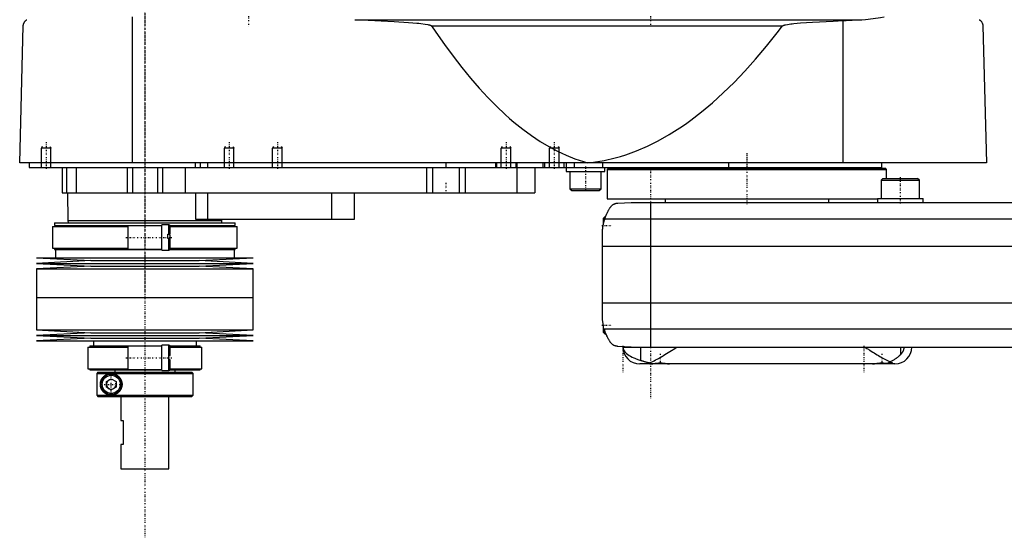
# Model space of a CAD drawing. Extents: x -602 to 139, y -139 to 487.
# Tile 1 of 4: x -602 to -193, y -139 to 76. Entities that reach past the tile are written whole.
import ezdxf

# ---------------------------------------------------------------- set-up
doc = ezdxf.new("R2010")
doc.units = 0
doc.linetypes.add('CENTER', pattern=[1.5, 0.45, -0.5, 0.05, -0.5])
for name, color, linetype in [('AM_0', 7, 'CONTINUOUS'), ('AM_10', 7, 'CONTINUOUS'), ('AM_7', 7, 'CENTER')]:
    doc.layers.add(name, color=color, linetype=linetype)

msp = doc.modelspace()

# ---------------------------------------------------------------- linework, layer by layer
at = {"layer": 'AM_0', "color": 7, "linetype": 'CONTINUOUS'}
for p, q in [((-555.15, 16.5), (-555.15, 77.05)), ((-462.76, 75.85), (-252.3, 75.85)), ((-260, 16.5), (-260, 75.49)), ((-602, 16.5), (-600.5, 73.35)), ((-431.04, 73.35), (-285.14, 73.35)), ((-202, 73.35), (-200.5, 16.5)), ((-200.5, 16.5), (-602, 16.5)), ((-598, 16.5), (-598, 14.5)), ((-529.15, 16.5), (-529.15, 14.5)), ((-527, 16.5), (-527, 14.5)), ((-524, 16.5), (-524, 14.5)), ((-425, 16.5), (-425, 14.5)), ((-404.35, 16.5), (-404.35, 14.5)), ((-404, 16.5), (-404, 14.5)), ((-396, 16.5), (-396, 14.5)), ((-395.5, 16.5), (-395.5, 14.5)), ((-384.75, 16.5), (-384.75, 14.5)), ((-384, 16.5), (-384, 14.5)), ((-376, 16.5), (-376, 14.5)), ((-375, 16.5), (-375, 12.9)), ((-371.73, 16.5), (-371.73, 14.5)), ((-360.01, 16.5), (-360.01, 14.5)), ((-307.66, 16.5), (-307.66, 14.5)), ((-244, 14.5), (-244, 16.5)), ((-598, 14.5), (-244, 14.5)), ((-584.3, 14.5), (-584.3, 4)), ((-582.5, 14.5), (-582.5, 4)), ((-578.5, 14.5), (-578.5, 4)), ((-557.3, 14.5), (-557.3, 4)), ((-555.19, 14.5), (-555.19, 4)), ((-544.81, 14.5), (-544.81, 4)), ((-542.7, 14.5), (-542.7, 4)), ((-533.21, 14.5), (-533.21, 4)), ((-433, 14.5), (-433, 4)), ((-430.52, 14.5), (-430.52, 4)), ((-419.48, 14.5), (-419.48, 4)), ((-417, 14.5), (-417, 4)), ((-395.51, 14.5), (-395.51, 4)), ((-388, 14.5), (-388, 4)), ((-375, 12.9), (-359, 12.9)), ((-373.5, 12.9), (-373.5, 5.7)), ((-360.5, 5.7), (-360.5, 12.9)), ((-359, 12.9), (-359, 14.5)), ((-357.5, 14.2), (-358, 13.7)), ((-358, 13.7), (-358, 1.5)), ((-358, 13.7), (-242, 13.7)), ((-357.5, 14.2), (-242.5, 14.2)), ((-334.25, 14.5), (-334.25, 14.2)), ((-265.75, 14.2), (-265.75, 14.5)), ((-242, 13.7), (-242.5, 14.2)), ((-242, 10), (-242, 13.7)), ((-243.48, 10), (-244.28, 9.2)), ((-244.28, 9.2), (-244.28, 1.6)), ((-244.28, 9.2), (-228.28, 9.2)), ((-243.48, 10), (-229.08, 10)), ((-228.28, 9.2), (-229.08, 10)), ((-228.28, 1.6), (-228.28, 9.2)), ((-373.5, 5.7), (-372.7, 4.9)), ((-373.5, 5.7), (-360.5, 5.7)), ((-372.7, 4.9), (-361.3, 4.9)), ((-361.3, 4.9), (-360.5, 5.7)), ((-584.3, 4), (-388, 4)), ((-582.17, 4), (-582, -7.5)), ((-529, 4), (-529, -7)), ((-524, 4), (-524, -7)), ((-472.56, 4), (-472.56, -7)), ((-463, -7), (-463, 4)), ((-358, 1.5), (-245.78, 1.5)), ((-353.58, -0.25), (-348, 0)), ((-348, 0), (58, 0)), ((-334, 1.5), (-334, 0)), ((-266, 0), (-266, 1.5)), ((-245.78, 1.6), (-245.78, 0)), ((-245.78, 1.6), (-226.78, 1.6)), ((-226.78, 0), (-226.78, 1.6)), ((-340, 0), (-340, -60)), ((-582, -7.5), (-581.9, -8.5)), ((-582, -7.5), (-518, -7.5)), ((-529, -7), (-463, -7)), ((-518.1, -8.5), (-518, -7.5)), ((-518, -7.5), (-517.99, -7)), ((-359, -6), (-359.5, -6.5)), ((-359.5, -8.59), (-359.5, -6.5)), ((-359.01, -6.81), (69.01, -6.81)), ((-358.72, -6), (-359, -6)), ((-359, -6.79), (-359, -6)), ((-588.33, -10), (-588.33, -19)), ((-588.33, -10), (-557, -10)), ((-587.52, -8.5), (-587.52, -9.5)), ((-587.52, -8.5), (-512.48, -8.5)), ((-587.52, -9.5), (-543, -9.5)), ((-587.17, -9.5), (-587.17, -10)), ((-543, -9.65), (-557, -9.65)), ((-557, -19.35), (-557, -9.65)), ((-540, -9.25), (-543, -9.25)), ((-543, -19.75), (-543, -9.25)), ((-540, -13.1), (-540, -9.25)), ((-539.56, -9.5), (-512.48, -9.5)), ((-539.5, -13.1), (-539.5, -9.75)), ((-539.5, -10), (-511.68, -10)), ((-512.83, -10), (-512.83, -9.5)), ((-512.48, -9.5), (-512.48, -8.5)), ((-511.68, -19), (-511.68, -10)), ((-540.5, -13.1), (-539.5, -13.1)), ((-540.5, -14.9), (-540.5, -13.1)), ((-540.5, -13.16), (-540, -13.16)), ((-539.5, -14.9), (-540.5, -14.9)), ((-540, -19.75), (-540, -14.9)), ((-539.5, -19.25), (-539.5, -14.9)), ((-360, -46.97), (-360, -13.03)), ((-588.33, -19), (-557, -19)), ((-587.52, -19), (-587.52, -19.5)), ((-587.52, -19.5), (-543, -19.5)), ((-587.17, -19.5), (-587.17, -23)), ((-557, -19.35), (-543, -19.35)), ((-543, -19.75), (-540, -19.75)), ((-539.56, -19.5), (-512.48, -19.5)), ((-539.5, -19), (-511.68, -19)), ((-512.83, -23), (-512.83, -19.5)), ((-512.48, -19.5), (-512.48, -19)), ((-360, -18.16), (70, -18.16)), ((-595, -23), (-572.5, -24.15)), ((-595, -23), (-505, -23)), ((-572.5, -24.15), (-595, -25.3)), ((-572.5, -24.15), (-527.5, -24.15)), ((-527.5, -24.15), (-505, -23)), ((-505, -25.3), (-527.5, -24.15)), ((-595, -25.3), (-572.5, -26.45)), ((-595, -25.3), (-505, -25.3)), ((-572.5, -26.45), (-595, -27.6)), ((-595, -27.6), (-595, -39.5)), ((-595, -27.6), (-505, -27.6)), ((-572.5, -26.45), (-527.5, -26.45)), ((-527.5, -26.45), (-505, -25.3)), ((-505, -27.6), (-527.5, -26.45)), ((-505, -39.5), (-505, -27.6)), ((-595, -39.5), (-505, -39.5)), ((-595, -39.5), (-595, -52.9)), ((-595, -39.5), (-505, -39.5)), ((-505, -52.9), (-505, -39.5)), ((-360, -41.62), (70, -41.62)), ((-595, -52.9), (-572.5, -54.05)), ((-595, -52.9), (-505, -52.9)), ((-527.5, -54.05), (-505, -52.9)), ((-359.5, -54), (-359.5, -51.41)), ((-359.24, -52.43), (69.24, -52.43)), ((-572.5, -54.05), (-595, -55.2)), ((-595, -55.2), (-572.5, -56.35)), ((-595, -55.2), (-505, -55.2)), ((-572.5, -56.35), (-595, -57.5)), ((-572.5, -54.05), (-527.5, -54.05)), ((-572.5, -56.35), (-527.5, -56.35)), ((-505, -55.2), (-527.5, -54.05)), ((-527.5, -56.35), (-505, -55.2)), ((-505, -57.5), (-527.5, -56.35)), ((-359.5, -54), (-359, -54.5)), ((-359, -54.5), (-359, -53.21)), ((-359, -54.5), (-358.53, -54.5)), ((-595, -57.5), (-505, -57.5)), ((-573.7, -60), (-573.7, -69)), ((-573.7, -60), (-557, -60)), ((-572.9, -59.5), (-572.9, -60)), ((-572.9, -59.5), (-543, -59.5)), ((-571.4, -57.5), (-571.4, -59.5)), ((-543, -59.6), (-557, -59.6)), ((-557, -69.3), (-557, -59.6)), ((-540, -59.2), (-543, -59.2)), ((-543, -69.7), (-543, -59.2)), ((-540, -69.7), (-540, -59.2)), ((-539.54, -59.5), (-527.1, -59.5)), ((-539.5, -63.55), (-539.5, -59.7)), ((-539.5, -60), (-526.3, -60)), ((-528.6, -59.5), (-528.6, -57.5)), ((-527.1, -60), (-527.1, -59.5)), ((-526.3, -69), (-526.3, -60)), ((-348, -60), (-353.58, -59.75)), ((-351.5, -60), (58, -60)), ((-343.98, -65.57), (-343.98, -60)), ((-236.02, -63.01), (-236.02, -60)), ((-540, -63.55), (-539.5, -63.55)), ((-539.5, -65.35), (-540, -65.35)), ((-539.5, -69.2), (-539.5, -65.35)), ((-573.7, -69), (-557, -69)), ((-572.9, -69), (-572.9, -69.5)), ((-572.9, -69.5), (-542.99, -69.5)), ((-562.5, -69.5), (-562.5, -70.5)), ((-557, -69.3), (-543, -69.3)), ((-539.6, -69.5), (-527.1, -69.5)), ((-539.5, -69), (-526.3, -69)), ((-537.5, -70.5), (-537.5, -69.5)), ((-527.1, -69.5), (-527.1, -69)), ((-247.6, -67), (-344.5, -67)), ((-339.66, -66.94), (-339.6, -67)), ((-332.4, -67), (-332.39, -66.99)), ((-247.61, -66.99), (-247.6, -67)), ((-238.5, -67), (-247.6, -67)), ((-241.02, -66.6), (-240, -66.6)), ((-240.4, -67), (-240, -66.6)), ((-240, -66.6), (-240, -66.38)), ((-569.49, -70.5), (-569.99, -71)), ((-569.99, -71), (-530, -71)), ((-569.99, -71), (-569.99, -80)), ((-569.49, -70.5), (-530.5, -70.5)), ((-566, -74.35), (-564, -73.19)), ((-564, -73.19), (-562, -74.35)), ((-543, -69.7), (-540, -69.7)), ((-530, -71), (-530.5, -70.5)), ((-530, -80), (-530, -71)), ((-566, -76.65), (-566, -74.35)), ((-564, -77.81), (-566, -76.65)), ((-562, -76.65), (-564, -77.81)), ((-562, -74.35), (-562, -76.65)), ((-569.99, -80), (-530, -80)), ((-569.99, -80), (-569.49, -80.5)), ((-569.49, -80.5), (-530.5, -80.5)), ((-560, -80.5), (-560, -90.5)), ((-540, -110.5), (-540, -80.5)), ((-530.5, -80.5), (-530, -80)), ((-560, -90.5), (-559, -90.5)), ((-559, -90.5), (-559, -100.5)), ((-560, -100.5), (-560, -110.5)), ((-559, -100.5), (-560, -100.5)), ((-560, -110.5), (-540, -110.5))]:
    msp.add_line(p, q, dxfattribs=at)
for points in [[(-600.5, 73.35, 0), (-600.5, 73.35, 0), (-600.5, 73.36, 0), (-600.5, 73.37, 0), (-600.5, 73.38, 0), (-600.5, 73.38, 0), (-600.5, 73.39, 0), (-600.5, 73.4, 0), (-600.5, 73.43, 0), (-600.49, 73.48, 0), (-600.49, 73.51, 0), (-600.49, 73.53, 0), (-600.48, 73.58, 0), (-600.48, 73.63, 0), (-600.47, 73.68, 0), (-600.46, 73.73, 0), (-600.46, 73.78, 0), (-600.45, 73.8, 0), (-600.45, 73.82, 0), (-600.44, 73.86, 0), (-600.43, 73.9, 0), (-600.42, 73.94, 0), (-600.41, 73.98, 0), (-600.4, 74.02, 0), (-600.4, 74.04, 0), (-600.39, 74.05, 0), (-600.38, 74.09, 0), (-600.37, 74.12, 0), (-600.37, 74.14, 0), (-600.36, 74.16, 0), (-600.35, 74.19, 0), (-600.34, 74.22, 0), (-600.33, 74.24, 0), (-600.33, 74.26, 0), (-600.32, 74.29, 0), (-600.3, 74.32, 0), (-600.26, 74.43, 0), (-600.18, 74.59, 0), (-600.1, 74.75, 0), (-600.02, 74.88, 0), (-599.94, 75, 0), (-599.9, 75.06, 0), (-599.86, 75.11, 0), (-599.77, 75.22, 0), (-599.67, 75.32, 0), (-599.58, 75.41, 0), (-599.48, 75.51, 0), (-599.38, 75.59, 0), (-599.33, 75.63, 0), (-599.27, 75.67, 0), (-599.17, 75.75, 0), (-599.06, 75.82, 0), (-599, 75.85, 0)], [(-462.76, 75.85, 0), (-457.28, 75.66, 0), (-446.52, 75.14, 0), (-440.47, 74.74, 0), (-438.78, 74.6, 0), (-437.11, 74.45, 0), (-436.23, 74.36, 0), (-435.34, 74.26, 0), (-433.54, 74.02, 0), (-432.52, 73.85, 0), (-432.24, 73.79, 0), (-431.96, 73.73, 0), (-431.83, 73.69, 0), (-431.69, 73.65, 0), (-431.54, 73.61, 0), (-431.49, 73.59, 0), (-431.44, 73.57, 0), (-431.42, 73.57, 0), (-431.4, 73.56, 0), (-431.35, 73.54, 0), (-431.3, 73.52, 0), (-431.26, 73.5, 0), (-431.22, 73.48, 0), (-431.17, 73.45, 0), (-431.15, 73.44, 0), (-431.13, 73.43, 0), (-431.11, 73.41, 0), (-431.1, 73.41, 0), (-431.1, 73.4, 0), (-431.09, 73.4, 0), (-431.09, 73.4, 0), (-431.09, 73.39, 0), (-431.08, 73.39, 0), (-431.07, 73.38, 0), (-431.07, 73.38, 0), (-431.06, 73.37, 0), (-431.06, 73.37, 0), (-431.06, 73.37, 0), (-431.05, 73.36, 0), (-431.05, 73.35, 0), (-431.04, 73.35, 0)], [(-285.14, 73.35, 0), (-285.14, 73.35, 0), (-285.13, 73.36, 0), (-285.13, 73.36, 0), (-285.13, 73.36, 0), (-285.12, 73.37, 0), (-285.12, 73.37, 0), (-285.12, 73.37, 0), (-285.11, 73.38, 0), (-285.11, 73.38, 0), (-285.1, 73.39, 0), (-285.1, 73.39, 0), (-285.09, 73.39, 0), (-285.09, 73.39, 0), (-285.08, 73.4, 0), (-285.07, 73.41, 0), (-285.05, 73.42, 0), (-285.03, 73.43, 0), (-285, 73.45, 0), (-284.96, 73.47, 0), (-284.93, 73.48, 0), (-284.9, 73.5, 0), (-284.86, 73.51, 0), (-284.84, 73.52, 0), (-284.83, 73.52, 0), (-284.79, 73.54, 0), (-284.76, 73.55, 0), (-284.63, 73.59, 0), (-284.52, 73.62, 0), (-284.41, 73.65, 0), (-284.18, 73.71, 0), (-283.95, 73.76, 0), (-283.13, 73.91, 0), (-281.81, 74.09, 0), (-281.15, 74.17, 0), (-280.47, 74.24, 0), (-279.1, 74.38, 0), (-277.71, 74.5, 0), (-272.73, 74.85, 0), (-264.12, 75.31, 0), (-260, 75.49, 0)], [(-260, 75.49, 0), (-258.77, 75.5, 0), (-256.22, 75.59, 0), (-253.62, 75.75, 0), (-252.3, 75.85, 0)], [(-252.3, 75.85, 0), (-250.72, 75.99, 0), (-247.58, 76.34, 0), (-244.47, 76.79, 0), (-242.93, 77.05, 0)], [(-203.5, 75.85, 0), (-203.44, 75.82, 0), (-203.33, 75.75, 0), (-203.23, 75.67, 0), (-203.18, 75.63, 0), (-203.12, 75.59, 0), (-203.02, 75.51, 0), (-202.93, 75.42, 0), (-202.83, 75.32, 0), (-202.74, 75.22, 0), (-202.65, 75.12, 0), (-202.61, 75.06, 0), (-202.57, 75.01, 0), (-202.48, 74.89, 0), (-202.4, 74.76, 0), (-202.32, 74.61, 0), (-202.25, 74.44, 0), (-202.2, 74.34, 0), (-202.19, 74.31, 0), (-202.18, 74.27, 0), (-202.17, 74.26, 0), (-202.17, 74.24, 0), (-202.16, 74.21, 0), (-202.14, 74.17, 0), (-202.14, 74.16, 0), (-202.13, 74.14, 0), (-202.12, 74.11, 0), (-202.11, 74.07, 0), (-202.11, 74.05, 0), (-202.1, 74.03, 0), (-202.09, 74, 0), (-202.08, 73.96, 0), (-202.07, 73.92, 0), (-202.06, 73.88, 0), (-202.06, 73.84, 0), (-202.05, 73.81, 0), (-202.05, 73.79, 0), (-202.04, 73.74, 0), (-202.03, 73.7, 0), (-202.02, 73.65, 0), (-202.02, 73.59, 0), (-202.01, 73.54, 0), (-202.01, 73.52, 0), (-202.01, 73.51, 0), (-202.01, 73.5, 0), (-202.01, 73.49, 0), (-202.01, 73.49, 0), (-202.01, 73.48, 0), (-202.01, 73.47, 0), (-202.01, 73.47, 0), (-202.01, 73.46, 0), (-202, 73.45, 0), (-202, 73.44, 0), (-202, 73.43, 0), (-202, 73.43, 0), (-202, 73.42, 0), (-202, 73.41, 0), (-202, 73.4, 0), (-202, 73.39, 0), (-202, 73.38, 0), (-202, 73.38, 0), (-202, 73.37, 0), (-202, 73.36, 0), (-202, 73.35, 0), (-202, 73.35, 0)], [(-431.04, 73.35, 0), (-429.24, 70.69, 0), (-425.62, 65.55, 0), (-422.01, 60.66, 0), (-420.21, 58.31, 0), (-418.4, 56.02, 0), (-414.79, 51.62, 0), (-411.17, 47.47, 0), (-407.56, 43.57, 0), (-403.95, 39.92, 0), (-400.33, 36.51, 0), (-398.53, 34.9, 0), (-396.72, 33.35, 0), (-393.11, 30.44, 0), (-389.49, 27.78, 0), (-385.88, 25.36, 0), (-382.26, 23.19, 0), (-378.65, 21.27, 0), (-376.84, 20.41, 0), (-375.04, 19.6, 0), (-371.42, 18.17, 0), (-367.81, 17, 0), (-366, 16.5, 0)], [(-366, 16.5, 0), (-363.75, 16.74, 0), (-359.26, 17.45, 0), (-354.77, 18.47, 0), (-352.52, 19.09, 0), (-350.27, 19.79, 0), (-345.78, 21.42, 0), (-341.29, 23.35, 0), (-336.8, 25.59, 0), (-332.3, 28.14, 0), (-327.81, 30.99, 0), (-325.56, 32.53, 0), (-323.32, 34.15, 0), (-318.83, 37.61, 0), (-314.33, 41.38, 0), (-309.84, 45.46, 0), (-305.35, 49.84, 0), (-300.86, 54.53, 0), (-298.61, 56.99, 0), (-296.37, 59.53, 0), (-291.88, 64.83, 0), (-287.39, 70.43, 0), (-285.14, 73.35, 0)], [(-359.01, -6.81, 0), (-358.95, -6.65, 0), (-358.84, -6.32, 0), (-358.72, -5.99, 0), (-358.66, -5.83, 0), (-358.59, -5.66, 0), (-358.46, -5.34, 0), (-358.33, -5.03, 0), (-358.19, -4.72, 0), (-358.05, -4.42, 0), (-357.91, -4.12, 0), (-357.83, -3.97, 0), (-357.76, -3.83, 0), (-357.61, -3.55, 0), (-357.46, -3.27, 0), (-357.3, -3, 0), (-357.15, -2.74, 0), (-357, -2.49, 0), (-356.92, -2.37, 0), (-356.85, -2.25, 0), (-356.7, -2.02, 0), (-356.55, -1.8, 0), (-356.48, -1.69, 0)], [(-356.48, -1.69, 0), (-356.4, -1.61, 0), (-356.26, -1.45, 0), (-356.11, -1.31, 0), (-356.03, -1.24, 0), (-355.95, -1.17, 0), (-355.8, -1.05, 0), (-355.64, -0.94, 0), (-355.49, -0.84, 0), (-355.33, -0.75, 0), (-355.18, -0.67, 0), (-355.1, -0.63, 0), (-355.02, -0.59, 0), (-354.87, -0.53, 0), (-354.72, -0.48, 0), (-354.57, -0.42, 0), (-354.47, -0.4, 0), (-354.44, -0.39, 0), (-354.42, -0.38, 0), (-354.4, -0.38, 0), (-354.39, -0.37, 0), (-354.36, -0.37, 0), (-354.33, -0.36, 0), (-354.3, -0.35, 0), (-354.28, -0.35, 0), (-354.25, -0.34, 0), (-354.23, -0.34, 0), (-354.22, -0.33, 0), (-354.19, -0.33, 0), (-354.16, -0.32, 0), (-354.14, -0.32, 0), (-354.13, -0.32, 0), (-354.1, -0.31, 0), (-354.07, -0.31, 0), (-354.05, -0.3, 0), (-354.04, -0.3, 0), (-354.01, -0.3, 0), (-353.98, -0.29, 0), (-353.95, -0.29, 0), (-353.92, -0.28, 0), (-353.88, -0.28, 0), (-353.87, -0.28, 0), (-353.85, -0.28, 0), (-353.82, -0.27, 0), (-353.79, -0.27, 0), (-353.76, -0.27, 0), (-353.73, -0.26, 0), (-353.69, -0.26, 0), (-353.68, -0.26, 0), (-353.66, -0.26, 0), (-353.63, -0.26, 0), (-353.6, -0.25, 0), (-353.58, -0.25, 0)], [(-360, -13.03, 0), (-360, -12.86, 0), (-359.99, -12.52, 0), (-359.98, -12.18, 0), (-359.97, -12.01, 0), (-359.96, -11.84, 0), (-359.94, -11.5, 0), (-359.91, -11.15, 0), (-359.88, -10.81, 0), (-359.83, -10.46, 0), (-359.79, -10.12, 0), (-359.76, -9.94, 0), (-359.73, -9.77, 0), (-359.67, -9.42, 0), (-359.6, -9.07, 0), (-359.53, -8.72, 0), (-359.45, -8.37, 0), (-359.36, -8.03, 0), (-359.32, -7.85, 0), (-359.27, -7.68, 0), (-359.17, -7.33, 0), (-359.06, -6.99, 0), (-359.01, -6.81, 0)], [(-358.72, -6, 0), (-358.7, -5.95, 0), (-358.66, -5.85, 0), (-358.63, -5.75, 0), (-358.61, -5.71, 0), (-358.59, -5.66, 0), (-358.56, -5.58, 0), (-358.53, -5.49, 0), (-358.49, -5.42, 0), (-358.47, -5.35, 0), (-358.44, -5.29, 0), (-358.43, -5.26, 0), (-358.42, -5.23, 0), (-358.39, -5.18, 0), (-358.37, -5.13, 0), (-358.36, -5.09, 0), (-358.34, -5.06, 0), (-358.33, -5.04, 0), (-358.33, -5.03, 0), (-358.32, -5.02, 0), (-358.32, -5.01, 0), (-358.32, -5, 0), (-358.32, -5, 0)], [(-358.72, -6, 0), (-358.7, -5.95, 0), (-358.66, -5.85, 0), (-358.63, -5.75, 0), (-358.61, -5.71, 0), (-358.59, -5.66, 0), (-358.56, -5.58, 0), (-358.53, -5.49, 0), (-358.49, -5.42, 0), (-358.47, -5.35, 0), (-358.44, -5.29, 0), (-358.43, -5.26, 0), (-358.42, -5.23, 0), (-358.39, -5.18, 0), (-358.37, -5.13, 0), (-358.36, -5.09, 0), (-358.34, -5.06, 0), (-358.33, -5.04, 0), (-358.33, -5.03, 0), (-358.32, -5.02, 0), (-358.32, -5.01, 0), (-358.32, -5, 0), (-358.32, -5, 0)], [(-360, -13.03, 0), (-360, -12.94, 0), (-360, -12.76, 0), (-359.99, -12.57, 0), (-359.99, -12.47, 0), (-359.99, -12.36, 0), (-359.98, -12.14, 0), (-359.97, -11.91, 0), (-359.95, -11.67, 0), (-359.93, -11.42, 0), (-359.91, -11.15, 0), (-359.9, -11.02, 0), (-359.88, -10.89, 0), (-359.85, -10.62, 0), (-359.82, -10.34, 0), (-359.78, -10.07, 0), (-359.74, -9.8, 0), (-359.69, -9.53, 0), (-359.67, -9.4, 0), (-359.64, -9.26, 0), (-359.59, -8.99, 0), (-359.53, -8.72, 0), (-359.5, -8.59, 0)], [(-360, -13.03, 0), (-360, -12.94, 0), (-360, -12.76, 0), (-359.99, -12.57, 0), (-359.99, -12.47, 0), (-359.99, -12.36, 0), (-359.98, -12.14, 0), (-359.97, -11.91, 0), (-359.95, -11.67, 0), (-359.93, -11.42, 0), (-359.91, -11.15, 0), (-359.9, -11.02, 0), (-359.88, -10.89, 0), (-359.85, -10.62, 0), (-359.82, -10.34, 0), (-359.78, -10.07, 0), (-359.74, -9.8, 0), (-359.69, -9.53, 0), (-359.67, -9.4, 0), (-359.64, -9.26, 0), (-359.59, -8.99, 0), (-359.53, -8.72, 0), (-359.5, -8.59, 0)], [(-540, -13.16, 0), (-540, -13.16, 0), (-540, -13.16, 0), (-539.99, -13.16, 0), (-539.99, -13.16, 0), (-539.99, -13.16, 0), (-539.99, -13.16, 0), (-539.98, -13.16, 0), (-539.98, -13.16, 0), (-539.98, -13.16, 0), (-539.98, -13.16, 0), (-539.97, -13.16, 0), (-539.97, -13.16, 0), (-539.97, -13.16, 0), (-539.97, -13.16, 0), (-539.96, -13.16, 0), (-539.96, -13.16, 0), (-539.96, -13.16, 0), (-539.96, -13.16, 0), (-539.96, -13.16, 0), (-539.95, -13.16, 0), (-539.95, -13.17, 0), (-539.95, -13.17, 0), (-539.95, -13.17, 0), (-539.95, -13.17, 0), (-539.94, -13.17, 0), (-539.94, -13.17, 0), (-539.94, -13.17, 0), (-539.94, -13.17, 0), (-539.93, -13.17, 0), (-539.93, -13.17, 0), (-539.93, -13.18, 0), (-539.93, -13.18, 0), (-539.93, -13.18, 0), (-539.93, -13.18, 0), (-539.92, -13.18, 0), (-539.92, -13.18, 0), (-539.92, -13.18, 0), (-539.92, -13.18, 0), (-539.91, -13.19, 0), (-539.91, -13.19, 0), (-539.91, -13.19, 0), (-539.91, -13.19, 0), (-539.91, -13.19, 0), (-539.9, -13.19, 0), (-539.9, -13.19, 0), (-539.9, -13.2, 0), (-539.9, -13.2, 0), (-539.9, -13.2, 0), (-539.9, -13.2, 0), (-539.89, -13.2, 0), (-539.89, -13.21, 0), (-539.87, -13.22, 0), (-539.87, -13.23, 0), (-539.86, -13.23, 0), (-539.85, -13.25, 0), (-539.84, -13.26, 0), (-539.83, -13.28, 0), (-539.82, -13.29, 0), (-539.81, -13.3, 0), (-539.81, -13.31, 0), (-539.8, -13.32, 0), (-539.8, -13.34, 0), (-539.79, -13.35, 0), (-539.78, -13.36, 0), (-539.78, -13.37, 0), (-539.77, -13.38, 0), (-539.77, -13.4, 0), (-539.76, -13.41, 0), (-539.76, -13.42, 0), (-539.76, -13.43, 0), (-539.75, -13.45, 0), (-539.73, -13.5, 0), (-539.71, -13.6, 0), (-539.68, -13.7, 0), (-539.67, -13.81, 0), (-539.65, -13.91, 0), (-539.65, -13.97, 0), (-539.64, -14.02, 0), (-539.63, -14.13, 0), (-539.63, -14.23, 0), (-539.62, -14.34, 0), (-539.62, -14.44, 0), (-539.62, -14.54, 0), (-539.62, -14.59, 0), (-539.62, -14.64, 0), (-539.63, -14.74, 0), (-539.63, -14.85, 0), (-539.63, -14.9, 0)], [(-359.5, -51.41, 0), (-359.53, -51.27, 0), (-359.59, -50.98, 0), (-359.65, -50.69, 0), (-359.68, -50.54, 0), (-359.7, -50.4, 0), (-359.75, -50.1, 0), (-359.8, -49.81, 0), (-359.84, -49.51, 0), (-359.87, -49.23, 0), (-359.9, -48.95, 0), (-359.91, -48.81, 0), (-359.93, -48.68, 0), (-359.95, -48.43, 0), (-359.96, -48.18, 0), (-359.98, -47.96, 0), (-359.98, -47.75, 0), (-359.99, -47.55, 0), (-359.99, -47.46, 0), (-360, -47.37, 0), (-360, -47.19, 0), (-360, -47.04, 0), (-360, -46.97, 0)], [(-356.48, -58.31, 0), (-356.55, -58.19, 0), (-356.72, -57.95, 0), (-356.88, -57.69, 0), (-356.97, -57.56, 0), (-357.05, -57.42, 0), (-357.22, -57.14, 0), (-357.39, -56.85, 0), (-357.56, -56.55, 0), (-357.72, -56.24, 0), (-357.89, -55.91, 0), (-357.97, -55.75, 0), (-358.05, -55.58, 0), (-358.21, -55.24, 0), (-358.37, -54.88, 0), (-358.52, -54.53, 0), (-358.66, -54.16, 0), (-358.8, -53.78, 0), (-358.87, -53.6, 0), (-358.94, -53.4, 0), (-359.06, -53.02, 0), (-359.18, -52.62, 0), (-359.24, -52.43, 0)], [(-358.09, -55.5, 0), (-358.09, -55.5, 0), (-358.09, -55.49, 0), (-358.1, -55.48, 0), (-358.1, -55.47, 0), (-358.11, -55.46, 0), (-358.12, -55.44, 0), (-358.13, -55.4, 0), (-358.15, -55.37, 0), (-358.17, -55.32, 0), (-358.2, -55.27, 0), (-358.21, -55.24, 0), (-358.22, -55.21, 0), (-358.25, -55.15, 0), (-358.28, -55.08, 0), (-358.31, -55, 0), (-358.35, -54.92, 0), (-358.39, -54.84, 0), (-358.41, -54.79, 0), (-358.43, -54.75, 0), (-358.47, -54.65, 0), (-358.51, -54.55, 0), (-358.53, -54.5, 0)], [(-353.58, -59.75, 0), (-353.6, -59.75, 0), (-353.63, -59.74, 0), (-353.67, -59.74, 0), (-353.68, -59.74, 0), (-353.7, -59.74, 0), (-353.73, -59.74, 0), (-353.76, -59.73, 0), (-353.8, -59.73, 0), (-353.83, -59.73, 0), (-353.86, -59.72, 0), (-353.88, -59.72, 0), (-353.9, -59.72, 0), (-353.93, -59.71, 0), (-353.96, -59.71, 0), (-353.99, -59.71, 0), (-354.02, -59.7, 0), (-354.06, -59.7, 0), (-354.07, -59.69, 0), (-354.09, -59.69, 0), (-354.12, -59.68, 0), (-354.15, -59.68, 0), (-354.16, -59.68, 0), (-354.18, -59.67, 0), (-354.21, -59.67, 0), (-354.24, -59.66, 0), (-354.25, -59.66, 0), (-354.27, -59.65, 0), (-354.3, -59.65, 0), (-354.32, -59.64, 0), (-354.35, -59.63, 0), (-354.38, -59.63, 0), (-354.41, -59.62, 0), (-354.42, -59.62, 0), (-354.44, -59.61, 0), (-354.47, -59.6, 0), (-354.49, -59.6, 0), (-354.59, -59.57, 0), (-354.74, -59.52, 0), (-354.9, -59.46, 0), (-355.05, -59.39, 0), (-355.13, -59.36, 0), (-355.21, -59.32, 0), (-355.37, -59.23, 0), (-355.53, -59.14, 0), (-355.69, -59.03, 0), (-355.84, -58.92, 0), (-356, -58.79, 0), (-356.07, -58.73, 0), (-356.14, -58.66, 0), (-356.28, -58.53, 0), (-356.41, -58.38, 0), (-356.48, -58.31, 0)], [(-351.44, -60, 0), (-351.44, -60, 0), (-351.44, -60, 0), (-351.44, -60.01, 0), (-351.44, -60.01, 0), (-351.44, -60.01, 0), (-351.44, -60.01, 0), (-351.44, -60.01, 0), (-351.44, -60.01, 0), (-351.44, -60.02, 0), (-351.44, -60.02, 0), (-351.44, -60.02, 0), (-351.44, -60.02, 0), (-351.44, -60.02, 0), (-351.44, -60.02, 0), (-351.44, -60.03, 0), (-351.44, -60.03, 0), (-351.44, -60.03, 0), (-351.44, -60.03, 0), (-351.44, -60.03, 0), (-351.44, -60.03, 0), (-351.44, -60.04, 0), (-351.44, -60.04, 0), (-351.44, -60.04, 0), (-351.44, -60.04, 0), (-351.44, -60.04, 0), (-351.44, -60.04, 0), (-351.44, -60.04, 0), (-351.44, -60.04, 0), (-351.44, -60.05, 0), (-351.44, -60.05, 0), (-351.44, -60.05, 0), (-351.44, -60.05, 0), (-351.44, -60.05, 0), (-351.44, -60.05, 0), (-351.44, -60.06, 0), (-351.44, -60.06, 0), (-351.44, -60.06, 0), (-351.44, -60.08, 0), (-351.44, -60.09, 0), (-351.44, -60.1, 0), (-351.44, -60.1, 0), (-351.44, -60.11, 0), (-351.44, -60.12, 0), (-351.44, -60.13, 0), (-351.44, -60.13, 0), (-351.44, -60.14, 0), (-351.44, -60.15, 0), (-351.44, -60.16, 0), (-351.44, -60.16, 0), (-351.44, -60.17, 0), (-351.44, -60.18, 0), (-351.44, -60.18, 0), (-351.43, -60.19, 0), (-351.43, -60.19, 0), (-351.43, -60.2, 0), (-351.43, -60.2, 0), (-351.43, -60.21, 0), (-351.43, -60.21, 0), (-351.43, -60.22, 0), (-351.43, -60.24, 0), (-351.43, -60.28, 0), (-351.42, -60.32, 0), (-351.42, -60.36, 0), (-351.41, -60.39, 0), (-351.41, -60.41, 0), (-351.41, -60.43, 0), (-351.4, -60.46, 0), (-351.39, -60.5, 0), (-351.36, -60.63, 0), (-351.33, -60.74, 0), (-351.3, -60.86, 0), (-351.21, -61.09, 0), (-351.08, -61.35, 0), (-350.9, -61.65, 0), (-350.67, -61.97, 0), (-350.36, -62.32, 0), (-350.17, -62.51, 0), (-349.97, -62.7, 0), (-349.49, -63.08, 0), (-348.95, -63.46, 0), (-348.35, -63.82, 0), (-347.69, -64.17, 0), (-346.97, -64.51, 0), (-346.59, -64.67, 0), (-346.19, -64.83, 0), (-345.35, -65.14, 0), (-344.45, -65.43, 0), (-343.98, -65.57, 0)], [(-340.54, -66.54, 0), (-340.25, -66.44, 0), (-339.69, -66.22, 0), (-339.11, -65.96, 0), (-338.82, -65.83, 0), (-338.52, -65.69, 0), (-337.91, -65.38, 0), (-337.29, -65.06, 0), (-336.65, -64.71, 0), (-336, -64.34, 0), (-335.35, -63.96, 0), (-335.01, -63.77, 0), (-334.68, -63.57, 0), (-334.01, -63.16, 0), (-333.33, -62.75, 0), (-332.66, -62.33, 0), (-331.98, -61.9, 0), (-331.31, -61.47, 0), (-330.97, -61.26, 0), (-330.64, -61.05, 0), (-329.97, -60.62, 0), (-329.32, -60.21, 0), (-329, -60, 0)], [(-251, -60, 0), (-250.71, -60.18, 0), (-250.13, -60.56, 0), (-249.55, -60.93, 0), (-249.25, -61.12, 0), (-248.95, -61.31, 0), (-248.35, -61.69, 0), (-247.75, -62.07, 0), (-247.15, -62.45, 0), (-246.55, -62.82, 0), (-245.95, -63.19, 0), (-245.65, -63.37, 0), (-245.35, -63.55, 0), (-244.76, -63.9, 0), (-244.17, -64.24, 0), (-243.59, -64.57, 0), (-243.02, -64.89, 0), (-242.46, -65.19, 0), (-242.18, -65.33, 0), (-241.91, -65.47, 0), (-241.37, -65.74, 0), (-240.84, -65.98, 0), (-240.59, -66.1, 0)], [(-236.02, -63.01, 0), (-235.97, -62.95, 0), (-235.87, -62.84, 0), (-235.77, -62.72, 0), (-235.71, -62.66, 0), (-235.66, -62.6, 0), (-235.56, -62.46, 0), (-235.46, -62.33, 0), (-235.36, -62.18, 0), (-235.27, -62.04, 0), (-235.18, -61.88, 0), (-235.13, -61.8, 0), (-235.09, -61.72, 0), (-235.01, -61.56, 0), (-234.94, -61.39, 0), (-234.9, -61.28, 0), (-234.89, -61.25, 0), (-234.87, -61.22, 0), (-234.87, -61.2, 0), (-234.86, -61.19, 0), (-234.85, -61.16, 0), (-234.84, -61.12, 0), (-234.83, -61.09, 0), (-234.82, -61.06, 0), (-234.81, -61.02, 0), (-234.81, -61.01, 0), (-234.8, -60.99, 0), (-234.79, -60.96, 0), (-234.78, -60.92, 0), (-234.77, -60.89, 0), (-234.76, -60.85, 0), (-234.76, -60.82, 0), (-234.75, -60.8, 0), (-234.75, -60.78, 0), (-234.74, -60.75, 0), (-234.73, -60.71, 0), (-234.73, -60.69, 0), (-234.72, -60.68, 0), (-234.72, -60.64, 0), (-234.71, -60.6, 0), (-234.71, -60.58, 0), (-234.7, -60.56, 0), (-234.7, -60.53, 0), (-234.69, -60.49, 0), (-234.69, -60.45, 0), (-234.68, -60.41, 0), (-234.68, -60.37, 0), (-234.68, -60.35, 0), (-234.67, -60.34, 0), (-234.67, -60.3, 0), (-234.67, -60.26, 0), (-234.67, -60.22, 0), (-234.66, -60.18, 0), (-234.66, -60.14, 0), (-234.66, -60.12, 0), (-234.66, -60.1, 0), (-234.66, -60.06, 0), (-234.66, -60.02, 0), (-234.66, -60, 0)], [(-240.59, -66.1, 0), (-240.43, -66.03, 0), (-240.11, -65.89, 0), (-239.8, -65.75, 0), (-239.65, -65.68, 0), (-239.5, -65.6, 0), (-239.21, -65.44, 0), (-238.92, -65.28, 0), (-238.64, -65.12, 0), (-238.37, -64.95, 0), (-238.11, -64.78, 0), (-237.98, -64.69, 0), (-237.86, -64.6, 0), (-237.61, -64.42, 0), (-237.37, -64.24, 0), (-237.14, -64.05, 0), (-236.92, -63.86, 0), (-236.71, -63.68, 0), (-236.6, -63.58, 0), (-236.5, -63.49, 0), (-236.3, -63.29, 0), (-236.11, -63.1, 0), (-236.02, -63.01, 0)], [(-343.98, -65.57, 0), (-343.9, -65.6, 0), (-343.75, -65.64, 0), (-343.59, -65.69, 0), (-343.51, -65.71, 0), (-343.43, -65.74, 0), (-343.26, -65.79, 0), (-343.08, -65.84, 0), (-342.91, -65.9, 0), (-342.72, -65.95, 0), (-342.54, -66.01, 0), (-342.44, -66.04, 0), (-342.34, -66.07, 0), (-342.15, -66.12, 0), (-341.95, -66.18, 0), (-341.74, -66.24, 0), (-341.53, -66.3, 0), (-341.32, -66.35, 0), (-341.21, -66.38, 0), (-341.1, -66.41, 0), (-340.88, -66.46, 0), (-340.65, -66.52, 0), (-340.54, -66.54, 0)], [(-340.54, -66.54, 0), (-340.51, -66.56, 0), (-340.44, -66.6, 0), (-340.38, -66.63, 0), (-340.34, -66.65, 0), (-340.31, -66.66, 0), (-340.24, -66.69, 0), (-340.18, -66.72, 0), (-340.11, -66.75, 0), (-340.04, -66.78, 0), (-339.97, -66.8, 0), (-339.94, -66.81, 0), (-339.91, -66.82, 0), (-339.84, -66.84, 0), (-339.77, -66.87, 0), (-339.7, -66.88, 0), (-339.64, -66.9, 0), (-339.57, -66.92, 0), (-339.53, -66.92, 0), (-339.5, -66.93, 0), (-339.43, -66.95, 0), (-339.36, -66.96, 0), (-339.33, -66.96, 0)], [(-340.3, -66.96, 0), (-340.3, -66.96, 0), (-340.29, -66.95, 0), (-340.28, -66.95, 0), (-340.27, -66.95, 0), (-340.26, -66.94, 0), (-340.24, -66.94, 0), (-340.21, -66.94, 0), (-340.17, -66.94, 0), (-340.13, -66.93, 0), (-340.08, -66.93, 0), (-340.05, -66.93, 0), (-340.02, -66.93, 0), (-339.96, -66.93, 0), (-339.89, -66.94, 0), (-339.82, -66.94, 0), (-339.74, -66.94, 0), (-339.66, -66.94, 0), (-339.62, -66.95, 0), (-339.57, -66.95, 0), (-339.48, -66.95, 0), (-339.38, -66.96, 0), (-339.33, -66.96, 0)], [(-340.03, -67, 0), (-340.04, -67, 0), (-340.07, -67, 0), (-340.1, -67, 0), (-340.11, -67, 0), (-340.12, -67, 0), (-340.15, -67, 0), (-340.17, -66.99, 0), (-340.19, -66.99, 0), (-340.21, -66.99, 0), (-340.22, -66.99, 0), (-340.23, -66.99, 0), (-340.24, -66.99, 0), (-340.25, -66.98, 0), (-340.26, -66.98, 0), (-340.27, -66.98, 0), (-340.28, -66.97, 0), (-340.29, -66.97, 0), (-340.29, -66.97, 0), (-340.29, -66.97, 0), (-340.3, -66.97, 0), (-340.3, -66.96, 0), (-340.3, -66.96, 0)], [(-339.33, -66.96, 0), (-339.3, -66.96, 0), (-339.25, -66.95, 0), (-339.2, -66.95, 0), (-339.17, -66.94, 0), (-339.15, -66.94, 0), (-339.1, -66.93, 0), (-339.04, -66.92, 0), (-338.99, -66.91, 0), (-338.93, -66.91, 0), (-338.88, -66.9, 0), (-338.85, -66.89, 0), (-338.82, -66.89, 0), (-338.76, -66.88, 0), (-338.7, -66.87, 0), (-338.64, -66.86, 0), (-338.58, -66.85, 0), (-338.51, -66.84, 0), (-338.48, -66.84, 0), (-338.45, -66.83, 0), (-338.39, -66.82, 0), (-338.32, -66.81, 0), (-338.29, -66.8, 0), (-338.25, -66.8, 0), (-338.18, -66.79, 0), (-338.12, -66.78, 0), (-338.08, -66.77, 0), (-338.05, -66.77, 0), (-337.97, -66.76, 0), (-337.9, -66.75, 0), (-337.83, -66.74, 0), (-337.76, -66.73, 0), (-337.69, -66.72, 0), (-337.65, -66.72, 0), (-337.61, -66.71, 0), (-337.54, -66.7, 0), (-337.46, -66.7, 0), (-337.39, -66.69, 0), (-337.31, -66.68, 0), (-337.24, -66.67, 0), (-337.2, -66.67, 0), (-337.16, -66.66, 0), (-337.08, -66.66, 0), (-337, -66.65, 0), (-336.93, -66.65, 0), (-336.85, -66.64, 0), (-336.77, -66.64, 0), (-336.73, -66.63, 0), (-336.69, -66.63, 0), (-336.62, -66.63, 0), (-336.54, -66.62, 0), (-336.46, -66.62, 0), (-336.38, -66.62, 0), (-336.31, -66.62, 0), (-336.27, -66.61, 0), (-336.23, -66.61, 0), (-336.15, -66.61, 0), (-336.08, -66.61, 0), (-336, -66.61, 0), (-335.92, -66.61, 0), (-335.85, -66.61, 0), (-335.81, -66.61, 0), (-335.77, -66.61, 0), (-335.69, -66.62, 0), (-335.62, -66.62, 0), (-335.58, -66.62, 0), (-335.54, -66.62, 0), (-335.46, -66.62, 0), (-335.38, -66.63, 0), (-335.34, -66.63, 0), (-335.3, -66.63, 0), (-335.23, -66.64, 0), (-335.15, -66.64, 0), (-335.07, -66.65, 0), (-334.99, -66.65, 0), (-334.92, -66.66, 0), (-334.88, -66.66, 0), (-334.84, -66.66, 0), (-334.76, -66.67, 0), (-334.69, -66.68, 0), (-334.61, -66.69, 0), (-334.54, -66.7, 0), (-334.46, -66.7, 0), (-334.42, -66.71, 0), (-334.39, -66.71, 0), (-334.31, -66.72, 0), (-334.24, -66.73, 0), (-334.17, -66.74, 0), (-334.1, -66.75, 0), (-334.02, -66.76, 0), (-333.99, -66.76, 0), (-333.95, -66.77, 0), (-333.88, -66.78, 0), (-333.82, -66.79, 0), (-333.75, -66.8, 0), (-333.68, -66.81, 0), (-333.61, -66.82, 0), (-333.58, -66.83, 0), (-333.55, -66.83, 0), (-333.48, -66.84, 0), (-333.42, -66.85, 0), (-333.36, -66.86, 0), (-333.3, -66.87, 0), (-333.24, -66.88, 0), (-333.21, -66.88, 0), (-333.18, -66.89, 0), (-333.12, -66.9, 0), (-333.06, -66.91, 0), (-333.04, -66.91, 0), (-333.01, -66.91, 0), (-332.96, -66.92, 0), (-332.9, -66.93, 0), (-332.88, -66.93, 0), (-332.85, -66.94, 0), (-332.8, -66.95, 0), (-332.75, -66.95, 0), (-332.7, -66.96, 0), (-332.65, -66.97, 0), (-332.6, -66.97, 0), (-332.58, -66.97, 0), (-332.55, -66.98, 0), (-332.51, -66.98, 0), (-332.46, -66.99, 0), (-332.42, -66.99, 0), (-332.37, -66.99, 0), (-332.33, -67, 0), (-332.31, -67, 0), (-332.29, -67, 0), (-332.25, -67, 0), (-332.21, -67, 0), (-332.19, -67, 0)], [(-247.81, -67, 0), (-247.79, -67, 0), (-247.76, -67, 0), (-247.73, -67, 0), (-247.71, -67, 0), (-247.7, -67, 0), (-247.66, -67, 0), (-247.63, -66.99, 0), (-247.59, -66.99, 0), (-247.56, -66.99, 0), (-247.52, -66.98, 0), (-247.5, -66.98, 0), (-247.48, -66.98, 0), (-247.44, -66.98, 0), (-247.41, -66.97, 0), (-247.37, -66.97, 0), (-247.33, -66.96, 0), (-247.29, -66.96, 0), (-247.27, -66.95, 0), (-247.25, -66.95, 0), (-247.2, -66.95, 0), (-247.16, -66.94, 0), (-247.14, -66.94, 0), (-247.12, -66.93, 0), (-247.08, -66.93, 0), (-247.03, -66.92, 0), (-247.01, -66.92, 0), (-246.99, -66.91, 0), (-246.94, -66.91, 0), (-246.9, -66.9, 0), (-246.85, -66.89, 0), (-246.8, -66.89, 0), (-246.76, -66.88, 0), (-246.73, -66.87, 0), (-246.71, -66.87, 0), (-246.66, -66.86, 0), (-246.61, -66.85, 0), (-246.56, -66.85, 0), (-246.5, -66.84, 0), (-246.45, -66.83, 0), (-246.42, -66.83, 0), (-246.4, -66.82, 0), (-246.34, -66.81, 0), (-246.29, -66.81, 0), (-246.24, -66.8, 0), (-246.18, -66.79, 0), (-246.12, -66.78, 0), (-246.1, -66.78, 0), (-246.07, -66.77, 0), (-246.01, -66.76, 0), (-245.95, -66.76, 0), (-245.89, -66.75, 0), (-245.84, -66.74, 0), (-245.78, -66.73, 0), (-245.75, -66.73, 0), (-245.72, -66.73, 0), (-245.66, -66.72, 0), (-245.6, -66.71, 0), (-245.54, -66.7, 0), (-245.47, -66.7, 0), (-245.41, -66.69, 0), (-245.38, -66.69, 0), (-245.35, -66.68, 0), (-245.29, -66.68, 0), (-245.23, -66.67, 0), (-245.2, -66.67, 0), (-245.16, -66.67, 0), (-245.1, -66.66, 0), (-245.04, -66.65, 0), (-245.01, -66.65, 0), (-244.98, -66.65, 0), (-244.91, -66.64, 0), (-244.85, -66.64, 0), (-244.79, -66.64, 0), (-244.72, -66.63, 0), (-244.66, -66.63, 0), (-244.63, -66.63, 0), (-244.6, -66.63, 0), (-244.53, -66.62, 0), (-244.47, -66.62, 0), (-244.41, -66.62, 0), (-244.34, -66.62, 0), (-244.28, -66.61, 0), (-244.25, -66.61, 0), (-244.22, -66.61, 0), (-244.15, -66.61, 0), (-244.09, -66.61, 0), (-244.03, -66.61, 0), (-243.97, -66.61, 0), (-243.91, -66.61, 0), (-243.87, -66.61, 0), (-243.84, -66.61, 0), (-243.78, -66.61, 0), (-243.72, -66.61, 0), (-243.65, -66.62, 0), (-243.59, -66.62, 0), (-243.53, -66.62, 0), (-243.5, -66.62, 0), (-243.47, -66.62, 0), (-243.4, -66.63, 0), (-243.34, -66.63, 0), (-243.27, -66.63, 0), (-243.21, -66.64, 0), (-243.15, -66.64, 0), (-243.12, -66.64, 0), (-243.08, -66.64, 0), (-243.02, -66.65, 0), (-242.96, -66.65, 0), (-242.93, -66.66, 0), (-242.9, -66.66, 0), (-242.83, -66.67, 0), (-242.77, -66.67, 0), (-242.74, -66.67, 0), (-242.71, -66.68, 0), (-242.65, -66.68, 0), (-242.58, -66.69, 0), (-242.52, -66.7, 0), (-242.46, -66.7, 0), (-242.4, -66.71, 0), (-242.37, -66.71, 0), (-242.34, -66.72, 0), (-242.28, -66.73, 0), (-242.22, -66.73, 0), (-242.16, -66.74, 0), (-242.1, -66.75, 0), (-242.05, -66.76, 0), (-242.02, -66.76, 0), (-241.99, -66.76, 0), (-241.93, -66.77, 0), (-241.87, -66.78, 0), (-241.85, -66.78, 0)], [(-241.85, -66.78, 0), (-241.81, -66.77, 0), (-241.74, -66.75, 0), (-241.67, -66.72, 0), (-241.63, -66.7, 0), (-241.59, -66.69, 0), (-241.52, -66.66, 0), (-241.45, -66.63, 0), (-241.38, -66.59, 0), (-241.31, -66.56, 0), (-241.24, -66.52, 0), (-241.2, -66.5, 0), (-241.17, -66.48, 0), (-241.1, -66.44, 0), (-241.03, -66.4, 0), (-240.96, -66.36, 0), (-240.89, -66.31, 0), (-240.82, -66.27, 0), (-240.79, -66.25, 0), (-240.75, -66.22, 0), (-240.69, -66.17, 0), (-240.62, -66.12, 0), (-240.59, -66.1, 0)], [(-241.85, -66.78, 0), (-241.74, -66.76, 0), (-241.53, -66.72, 0), (-241.33, -66.67, 0), (-241.24, -66.65, 0), (-241.14, -66.63, 0), (-240.96, -66.59, 0), (-240.79, -66.54, 0), (-240.63, -66.51, 0), (-240.48, -66.47, 0), (-240.34, -66.44, 0), (-240.28, -66.43, 0), (-240.22, -66.41, 0), (-240.11, -66.39, 0), (-240.01, -66.38, 0), (-239.92, -66.37, 0), (-239.85, -66.37, 0), (-239.79, -66.37, 0), (-239.77, -66.38, 0), (-239.75, -66.38, 0), (-239.72, -66.4, 0), (-239.7, -66.42, 0), (-239.7, -66.44, 0)], [(-239.7, -66.44, 0), (-239.7, -66.44, 0), (-239.7, -66.45, 0), (-239.71, -66.47, 0), (-239.71, -66.48, 0), (-239.72, -66.48, 0), (-239.73, -66.5, 0), (-239.74, -66.52, 0), (-239.76, -66.53, 0), (-239.78, -66.55, 0), (-239.8, -66.57, 0), (-239.82, -66.58, 0), (-239.83, -66.59, 0), (-239.86, -66.61, 0), (-239.89, -66.63, 0), (-239.92, -66.65, 0), (-239.96, -66.67, 0), (-240, -66.69, 0), (-240.02, -66.7, 0), (-240.04, -66.71, 0), (-240.08, -66.73, 0), (-240.13, -66.75, 0), (-240.16, -66.76, 0)], [(-564, -80, 0), (-564.06, -80, 0), (-564.19, -80, 0), (-564.32, -79.99, 0), (-564.38, -79.98, 0), (-564.44, -79.98, 0), (-564.57, -79.96, 0), (-564.7, -79.95, 0), (-564.82, -79.92, 0), (-564.94, -79.9, 0), (-565.07, -79.87, 0), (-565.13, -79.86, 0), (-565.19, -79.84, 0), (-565.31, -79.81, 0), (-565.43, -79.77, 0), (-565.55, -79.73, 0), (-565.66, -79.68, 0), (-565.78, -79.63, 0), (-565.83, -79.61, 0), (-565.89, -79.58, 0), (-566, -79.53, 0), (-566.11, -79.47, 0), (-566.16, -79.45, 0), (-566.22, -79.42, 0), (-566.32, -79.35, 0), (-566.43, -79.29, 0), (-566.48, -79.26, 0), (-566.53, -79.22, 0), (-566.63, -79.15, 0), (-566.72, -79.08, 0), (-566.82, -79.01, 0), (-566.91, -78.93, 0), (-567, -78.85, 0), (-567.05, -78.81, 0), (-567.09, -78.77, 0), (-567.17, -78.69, 0), (-567.26, -78.6, 0), (-567.34, -78.52, 0), (-567.42, -78.43, 0), (-567.49, -78.34, 0), (-567.53, -78.29, 0), (-567.57, -78.25, 0), (-567.64, -78.15, 0), (-567.71, -78.05, 0), (-567.78, -77.94, 0), (-567.85, -77.83, 0), (-567.91, -77.72, 0), (-567.95, -77.66, 0), (-567.98, -77.6, 0), (-568.04, -77.48, 0), (-568.1, -77.36, 0), (-568.15, -77.23, 0), (-568.21, -77.1, 0), (-568.25, -76.97, 0), (-568.28, -76.9, 0), (-568.3, -76.83, 0), (-568.34, -76.69, 0), (-568.38, -76.55, 0), (-568.41, -76.4, 0), (-568.43, -76.31, 0), (-568.43, -76.28, 0), (-568.44, -76.26, 0), (-568.44, -76.24, 0), (-568.44, -76.23, 0), (-568.44, -76.21, 0), (-568.45, -76.18, 0), (-568.45, -76.15, 0), (-568.46, -76.13, 0), (-568.46, -76.1, 0), (-568.46, -76.09, 0), (-568.46, -76.07, 0), (-568.47, -76.05, 0), (-568.47, -76.02, 0), (-568.47, -76.01, 0), (-568.47, -75.99, 0), (-568.48, -75.97, 0), (-568.48, -75.94, 0), (-568.48, -75.93, 0), (-568.48, -75.91, 0), (-568.48, -75.89, 0), (-568.49, -75.86, 0), (-568.49, -75.83, 0), (-568.49, -75.8, 0), (-568.49, -75.77, 0), (-568.49, -75.76, 0), (-568.49, -75.75, 0), (-568.49, -75.72, 0), (-568.5, -75.69, 0), (-568.5, -75.66, 0), (-568.5, -75.63, 0), (-568.5, -75.6, 0), (-568.5, -75.59, 0), (-568.5, -75.57, 0), (-568.5, -75.54, 0), (-568.5, -75.51, 0), (-568.5, -75.5, 0), (-568.5, -75.49, 0), (-568.5, -75.46, 0), (-568.5, -75.43, 0), (-568.5, -75.41, 0), (-568.5, -75.4, 0), (-568.5, -75.37, 0), (-568.5, -75.34, 0), (-568.5, -75.31, 0), (-568.49, -75.28, 0), (-568.49, -75.25, 0), (-568.49, -75.24, 0), (-568.49, -75.23, 0), (-568.49, -75.2, 0), (-568.49, -75.17, 0), (-568.49, -75.14, 0), (-568.48, -75.11, 0), (-568.48, -75.09, 0), (-568.48, -75.07, 0), (-568.48, -75.06, 0), (-568.48, -75.03, 0), (-568.47, -75.01, 0), (-568.47, -74.99, 0), (-568.47, -74.98, 0), (-568.47, -74.95, 0), (-568.46, -74.93, 0), (-568.46, -74.91, 0), (-568.46, -74.9, 0), (-568.46, -74.87, 0), (-568.45, -74.85, 0), (-568.45, -74.82, 0), (-568.44, -74.79, 0), (-568.44, -74.77, 0), (-568.44, -74.76, 0), (-568.44, -74.74, 0), (-568.43, -74.72, 0), (-568.43, -74.69, 0), (-568.41, -74.6, 0), (-568.38, -74.45, 0), (-568.34, -74.31, 0), (-568.3, -74.17, 0), (-568.28, -74.1, 0), (-568.25, -74.03, 0), (-568.21, -73.9, 0), (-568.15, -73.77, 0), (-568.1, -73.64, 0), (-568.04, -73.52, 0), (-567.98, -73.4, 0), (-567.95, -73.34, 0), (-567.91, -73.28, 0), (-567.85, -73.17, 0), (-567.78, -73.06, 0), (-567.71, -72.95, 0), (-567.64, -72.85, 0), (-567.57, -72.75, 0), (-567.53, -72.71, 0), (-567.49, -72.66, 0), (-567.42, -72.57, 0), (-567.34, -72.48, 0), (-567.26, -72.4, 0), (-567.17, -72.31, 0), (-567.09, -72.23, 0), (-567.05, -72.19, 0), (-567, -72.15, 0), (-566.91, -72.07, 0), (-566.82, -71.99, 0), (-566.72, -71.92, 0), (-566.63, -71.85, 0), (-566.53, -71.78, 0), (-566.48, -71.74, 0), (-566.43, -71.71, 0), (-566.32, -71.65, 0), (-566.22, -71.58, 0), (-566.16, -71.55, 0), (-566.11, -71.53, 0), (-566, -71.47, 0), (-565.89, -71.42, 0), (-565.83, -71.39, 0), (-565.78, -71.37, 0), (-565.66, -71.32, 0), (-565.55, -71.27, 0), (-565.43, -71.23, 0), (-565.31, -71.19, 0), (-565.19, -71.16, 0), (-565.13, -71.14, 0), (-565.07, -71.13, 0), (-564.94, -71.1, 0), (-564.82, -71.08, 0), (-564.7, -71.05, 0), (-564.57, -71.04, 0), (-564.44, -71.02, 0), (-564.38, -71.02, 0), (-564.32, -71.01, 0), (-564.19, -71, 0), (-564.06, -71, 0), (-564, -71, 0)], [(-564, -71, 0), (-563.95, -71, 0), (-563.85, -71, 0), (-563.74, -71.01, 0), (-563.69, -71.01, 0), (-563.63, -71.01, 0), (-563.52, -71.03, 0), (-563.42, -71.04, 0), (-563.3, -71.05, 0), (-563.19, -71.07, 0), (-563.08, -71.09, 0), (-563.02, -71.11, 0), (-562.97, -71.12, 0), (-562.85, -71.15, 0), (-562.74, -71.18, 0), (-562.63, -71.21, 0), (-562.51, -71.25, 0), (-562.4, -71.29, 0), (-562.34, -71.32, 0), (-562.28, -71.34, 0), (-562.17, -71.39, 0), (-562.06, -71.44, 0), (-562, -71.47, 0), (-561.95, -71.5, 0), (-561.83, -71.56, 0), (-561.72, -71.62, 0), (-561.67, -71.65, 0), (-561.61, -71.68, 0), (-561.51, -71.75, 0), (-561.4, -71.83, 0), (-561.3, -71.9, 0), (-561.19, -71.98, 0), (-561.09, -72.06, 0), (-561.04, -72.11, 0), (-561, -72.15, 0), (-560.9, -72.24, 0), (-560.81, -72.33, 0), (-560.71, -72.42, 0), (-560.63, -72.52, 0), (-560.54, -72.62, 0), (-560.5, -72.68, 0), (-560.45, -72.73, 0), (-560.37, -72.84, 0), (-560.29, -72.95, 0), (-560.21, -73.07, 0), (-560.14, -73.19, 0), (-560.06, -73.32, 0), (-560.03, -73.38, 0), (-560, -73.45, 0), (-559.93, -73.58, 0), (-559.87, -73.71, 0), (-559.81, -73.85, 0), (-559.76, -73.99, 0), (-559.71, -74.13, 0), (-559.69, -74.2, 0), (-559.67, -74.27, 0), (-559.63, -74.41, 0), (-559.6, -74.56, 0), (-559.57, -74.7, 0), (-559.55, -74.85, 0), (-559.53, -74.99, 0), (-559.52, -75.07, 0), (-559.51, -75.14, 0), (-559.51, -75.28, 0), (-559.5, -75.43, 0), (-559.5, -75.5, 0), (-559.5, -75.57, 0), (-559.51, -75.72, 0), (-559.51, -75.86, 0), (-559.52, -75.93, 0), (-559.53, -76.01, 0), (-559.55, -76.15, 0), (-559.57, -76.3, 0), (-559.6, -76.44, 0), (-559.63, -76.59, 0), (-559.67, -76.73, 0), (-559.69, -76.8, 0), (-559.71, -76.87, 0), (-559.76, -77.01, 0), (-559.81, -77.15, 0), (-559.87, -77.29, 0), (-559.93, -77.42, 0), (-560, -77.55, 0), (-560.03, -77.62, 0), (-560.06, -77.68, 0), (-560.14, -77.81, 0), (-560.21, -77.93, 0), (-560.29, -78.05, 0), (-560.37, -78.16, 0), (-560.45, -78.27, 0), (-560.5, -78.32, 0), (-560.54, -78.38, 0), (-560.63, -78.48, 0), (-560.71, -78.58, 0), (-560.81, -78.67, 0), (-560.9, -78.76, 0), (-561, -78.85, 0), (-561.04, -78.89, 0), (-561.09, -78.94, 0), (-561.19, -79.02, 0), (-561.3, -79.1, 0), (-561.4, -79.17, 0), (-561.51, -79.25, 0), (-561.61, -79.32, 0), (-561.67, -79.35, 0), (-561.72, -79.38, 0), (-561.83, -79.44, 0), (-561.95, -79.5, 0), (-562, -79.53, 0), (-562.06, -79.56, 0), (-562.17, -79.61, 0), (-562.28, -79.66, 0), (-562.34, -79.68, 0), (-562.4, -79.71, 0), (-562.51, -79.75, 0), (-562.63, -79.79, 0), (-562.74, -79.82, 0), (-562.85, -79.85, 0), (-562.97, -79.88, 0), (-563.02, -79.89, 0), (-563.08, -79.91, 0), (-563.19, -79.93, 0), (-563.3, -79.95, 0), (-563.42, -79.96, 0), (-563.52, -79.97, 0), (-563.63, -79.99, 0), (-563.69, -79.99, 0), (-563.74, -79.99, 0), (-563.85, -80, 0), (-563.95, -80, 0), (-564, -80, 0)]]:
    msp.add_polyline3d(points, dxfattribs=at)
for radius in [4.25, 3.75]:
    msp.add_circle((-564, -75.5), radius, dxfattribs=at)
for centre, radius, start, end in [((-540, -9.75), 0.5, 0, 90), ((-540, -19.25), 0.5, 270, 0), ((-540, -59.7), 0.5, 0, 90), ((-344.5, -60), 7, 180, 270), ((-238.5, -60), 7, 270, 0), ((-540, -69.2), 0.5, 270, 0)]:
    msp.add_arc(centre, radius, start, end, dxfattribs=at)
at = {"layer": 'AM_10', "color": 7, "linetype": 'CONTINUOUS'}
for p, q in [((-592.62, 23.16), (-593, 22.5)), ((-589, 22.5), (-593, 22.5)), ((-593, 14.5), (-593, 22.5)), ((-589.38, 23.16), (-589, 22.5)), ((-589, 14.5), (-589, 22.5)), ((-516.62, 23.16), (-517, 22.5)), ((-513, 22.5), (-517, 22.5)), ((-517, 14.5), (-517, 22.5)), ((-513.38, 23.16), (-513, 22.5)), ((-513, 14.5), (-513, 22.5)), ((-496.62, 23.16), (-497, 22.5)), ((-493, 22.5), (-497, 22.5)), ((-497, 14.5), (-497, 22.5)), ((-493.38, 23.16), (-493, 22.5)), ((-493, 14.5), (-493, 22.5)), ((-401.62, 23.16), (-402, 22.5)), ((-398, 22.5), (-402, 22.5)), ((-402, 14.5), (-402, 22.5)), ((-398.38, 23.16), (-398, 22.5)), ((-398, 14.5), (-398, 22.5)), ((-381.62, 23.16), (-382, 22.5)), ((-378, 22.5), (-382, 22.5)), ((-382, 14.5), (-382, 22.5)), ((-378.38, 23.16), (-378, 22.5)), ((-378, 14.5), (-378, 22.5))]:
    msp.add_line(p, q, dxfattribs=at)
msp.add_arc((-564, -75.5), 2.01, 75, 15, dxfattribs=at)
at = {"layer": 'AM_7', "color": 4, "linetype": 'CENTER'}
for p, q in [((-550, 487.48), (-550, -138.97)), ((-550, 224.39), (-550, -37.19)), ((-507, 77.25), (-507, 72.85)), ((-340, 77.25), (-340, 72.85)), ((-591, 25), (-591, 14)), ((-515, 25), (-515, 14)), ((-495, 25), (-495, 14)), ((-400, 25), (-400, 14)), ((-380, 25), (-380, 14)), ((-300, 20.48), (-300, -0.98)), ((-300, 19.75), (-300, 14.25)), ((-367, 14.98), (-367, 4.42)), ((-340, 14.35), (-340, -81.35)), ((-425, 8.2), (-425, 3.8)), ((-236.28, 10.5), (-236.28, -0.5)), ((-550, -5.4), (-550, -73.6)), ((-550, -6.95), (-550, -41.05)), ((-360.2, -9.5), (-355.8, -9.5)), ((-557.88, -14.5), (-538.62, -14.5)), ((-360.2, -51), (-355.8, -51)), ((-351.5, -59.5), (-351.5, -70.5)), ((-251.5, -59.5), (-251.5, -70.5)), ((-557.88, -64.45), (-538.62, -64.45)), ((-336, -62.8), (-336, -67.2)), ((-244, -62.8), (-244, -67.2)), ((-564, -79.96), (-564, -71.04)), ((-568.46, -75.5), (-559.54, -75.5))]:
    msp.add_line(p, q, dxfattribs=at)

doc.saveas('drawing.dxf')
